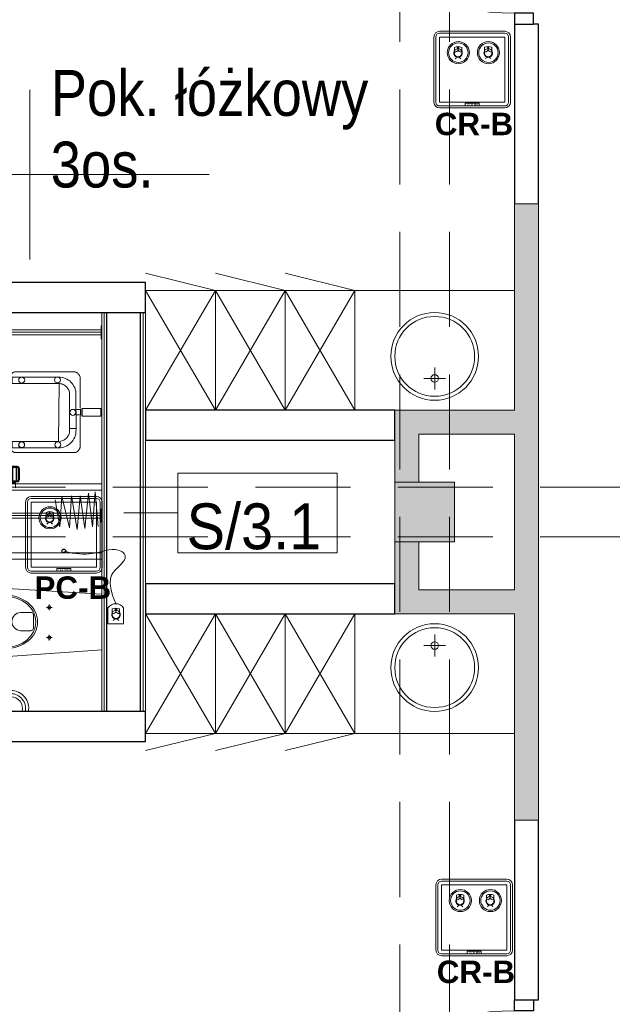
# Model space of a CAD drawing. Header units: centimetres. Extents: x -1253 to 21770, y -8842 to 3590.
# Tile 62 of 120: x -816 to -519, y 2082 to 2575. Entities that reach past the tile are written whole.
import ezdxf

# ---------------------------------------------------------------- set-up
doc = ezdxf.new("R2010")
doc.units = ezdxf.units.CM
for name, pattern in [('Dash', [60, 30, -30]), ('Hidden', [71.4375, 47.625, -23.8125]), ('Ukryte', [71.438, 47.625, -23.813])]:
    doc.linetypes.add(name, pattern=pattern)
for name, color, linetype, lineweight in [('A-AREA-IDEN', 2, 'Continuous', 13), ('A-DETL', 90, 'Continuous', 9), ('A-DETL-GENF', 92, 'Continuous', 9), ('A-DETL-HDLN', 90, 'Ukryte', 9), ('A-DETL-MEDM', 33, 'Continuous', 13), ('A-DOOR', 31, 'Continuous', 13), ('A-WALL', 113, 'Continuous', 13), ('A-WALL-FNSH', 113, 'Continuous', 13), ('A-WALL-IDEN', 211, 'Continuous', 13), ('A-WALL-PATT', 111, 'Continuous', 13), ('I-FURN', 30, 'Continuous', 9), ('P-SANR-FIXT', 6, 'Continuous', 9), ('PRZYW_Elementy_inst_przyw', 7, 'Continuous', 9), ('S-COLS', 52, 'Continuous', 13)]:
    doc.layers.add(name, color=color, linetype=linetype, lineweight=lineweight)
doc.styles.add('adam', font='arialbd.ttf')
doc.styles.add('Arial_11', font='arial.ttf', dxfattribs={"width": 0.85, "height": 23})
doc.styles.add('Arial_12', font='arial.ttf', dxfattribs={"width": 0.9, "height": 23})

# ---------------------------------------------------------------- blocks, each defined once
blk = doc.blocks.new('M_Concrete-Square-Column - 300 x 300mm-1795930-6_piętro IV __13_80 m_ - stan projektowany')
at = {"layer": 'S-COLS', "lineweight": 9}
blk.add_hatch(color=254, dxfattribs=at).paths.add_polyline_path([(15, -15), (15, 15), (-15, 15), (-15, -15)], flags=0)
for p, q in [((15, 15), (-15, 15)), ((-15, 15), (-15, -15)), ((15, -15), (15, 15)), ((-15, -15), (15, -15))]:
    blk.add_line(p, q, dxfattribs=at)
blk = doc.blocks.new('Blat - Blat-1345692-6_piętro IV __13_80 m_ - stan projektowany')
at = {"layer": 'I-FURN'}
for p, q in [((0, -60), (0, 0)), ((80, -60), (0, -60))]:
    blk.add_line(p, q, dxfattribs=at)
blk = doc.blocks.new('Blat - Blat-V3-6_piętro IV __13_80 m_ - stan projektowany')
at = {"layer": 'I-FURN'}
for p, q in [((0, 60), (0, 0)), ((80, 60), (0, 60))]:
    blk.add_line(p, q, dxfattribs=at)
blk = doc.blocks.new('umywalka okrągła d _44cm stal nierdzewna - Type 1-2356172-6_piętro IV __13_80 m_ - stan projektowany')
at = {"layer": 'P-SANR-FIXT'}
for p, q in [((12.5, -16.43), (12.5, -27.43)), ((7, -21.93), (18, -21.93))]:
    blk.add_line(p, q, dxfattribs=at)
for centre, radius in [((12.5, -33), 22), ((12.5, -33), 20), ((12.5, -21.93), 1.9)]:
    blk.add_circle(centre, radius, dxfattribs=at)
blk = doc.blocks.new('umywalka okrągła d _44cm stal nierdzewna - Type 1-2178342-6_piętro IV __13_80 m_ - stan projektowany')
at = {"layer": 'P-SANR-FIXT'}
for p, q in [((12.5, 16.43), (12.5, 27.43)), ((7, 21.93), (18, 21.93))]:
    blk.add_line(p, q, dxfattribs=at)
for centre, radius in [((12.5, 33), 22), ((12.5, 33), 20), ((12.5, 21.93), 1.9)]:
    blk.add_circle(centre, radius, dxfattribs=at)
blk = doc.blocks.new('miska ustępowa dla N_35_5x54 wisząca koło narożna - Type 1-2357505-6_piętro IV __13_80 m_ - stan projektowany')
at = {"layer": 'P-SANR-FIXT'}
for p, q in [((44.09, 92.2), (44.09, 11)), ((47.21, 92.2), (47.21, 11)), ((-23.38, 80.62), (-32.35, 80.62)), ((-23.38, 79.06), (-32.35, 79.06)), ((-23.38, 56.63), (-23.38, 79.06)), ((-21.82, 56.63), (-21.82, 79.06)), ((7.56, 78.51), (9.56, 78.98)), ((9.56, 78.98), (11.02, 79.17)), ((11.02, 79.17), (12.5, 79.25)), ((12.5, 79.25), (13.98, 79.17)), ((13.98, 79.17), (15.44, 78.98)), ((15.44, 78.98), (17.44, 78.51)), ((-32.35, 77.5), (-23.38, 77.5)), ((-24.94, 56.63), (-24.94, 77.5)), ((-0.58, 73.39), (1.02, 74.96)), ((1.02, 74.96), (2.75, 76.27)), ((2.75, 76.27), (4.01, 77.03)), ((4.01, 77.03), (6.13, 78.05)), ((6.13, 78.05), (7.56, 78.51)), ((17.44, 78.51), (18.87, 78.05)), ((18.87, 78.05), (20.99, 77.03)), ((20.99, 77.03), (22.25, 76.27)), ((22.25, 76.27), (23.98, 74.96)), ((23.98, 74.96), (25.58, 73.39)), ((-3.69, 68.46), (-3.07, 69.78)), ((-3.07, 69.78), (-2.34, 71.05)), ((-2.34, 71.05), (-1.51, 72.26)), ((-1.51, 72.26), (-0.58, 73.39)), ((25.58, 73.39), (26.51, 72.26)), ((26.51, 72.26), (27.34, 71.05)), ((27.34, 71.05), (28.07, 69.78)), ((28.07, 69.78), (28.69, 68.46)), ((-4.88, 59.89), (-4.82, 64.32)), ((-4.82, 64.32), (-4.57, 65.68)), ((-4.57, 65.68), (-4.19, 67.09)), ((-4.19, 67.09), (-3.69, 68.46)), ((28.69, 68.46), (29.19, 67.09)), ((29.19, 67.09), (29.57, 65.68)), ((29.57, 65.68), (29.53, 64.32)), ((29.53, 64.32), (29.58, 59.89)), ((-4.56, 55.56), (-4.88, 59.89)), ((29.58, 59.89), (29.22, 55.56)), ((-1.4, 11), (-4.56, 55.56)), ((29.22, 55.56), (26.4, 11)), ((8.17, 46.6), (8.17, 51.72)), ((17.32, 51.72), (17.32, 46.6)), ((16.4, 45.33), (9.09, 45.33)), ((3.32, 37.31), (6.14, 37.31)), ((4.69, 35.9), (4.69, 38.7)), ((18.43, 37.31), (21.25, 37.31)), ((19.8, 35.9), (19.8, 38.7))]:
    blk.add_line(p, q, dxfattribs=at)
for centre in [(4.69, 37.31), (19.8, 37.31)]:
    blk.add_circle(centre, 0.825, dxfattribs=at)
for centre, radius, start, end in [((45.65, 92.2), 1.56, 0, 180), ((-23.38, 79.06), 1.56, 360, 90), ((-23.38, 79.06), 1.56, 270, 360), ((-30.79, 56.63), 5.85, 254.5618, 0), ((-30.79, 56.63), 7.41, 257.8673, 0), ((-30.79, 56.63), 8.97, 260.0004, 0), ((12.74, 51.5), 4.58, 2.8022, 177.1978), ((9.34, 46.48), 1.17, 174.1101, 257.7661), ((16.15, 46.48), 1.17, 282.2339, 5.8899)]:
    blk.add_arc(centre, radius, start, end, dxfattribs=at)
for centre, major_axis, ratio in [((12.55, 59.51), (0, 16.33), 0.823529), ((12.55, 59.26), (0, 15.16), 0.845174)]:
    blk.add_ellipse(centre, major_axis=major_axis, ratio=ratio, dxfattribs=at)
blk = doc.blocks.new('brodzik natryskowy dla N - Type 1-2359080-6_piętro IV __13_80 m_ - stan projektowany')
at = {"layer": 'P-SANR-FIXT'}
for p, q in [((-35.25, 97.25), (-40.13, 102.13)), ((47.11, 102.55), (-33.8, 102.55)), ((-33.8, 101.3), (47.11, 101.3)), ((47.11, 100.05), (-33.8, 100.05)), ((48.56, 97.25), (53.43, 102.13)), ((-40.55, 11.3), (-40.55, 95.8)), ((-39.3, 11), (-39.3, 95.8)), ((-38.05, 11.3), (-38.05, 95.8)), ((51.36, 11.3), (51.36, 95.8)), ((52.61, 11), (52.61, 96)), ((53.86, 11.3), (53.86, 95.8)), ((-26.61, 11.2), (-26.61, 69.6)), ((-23.41, 69.6), (-23.41, 11.2)), ((-15.71, 64.9), (-21.31, 64.9)), ((-15.71, 64.6), (-21.31, 64.6)), ((-15.71, 64.3), (-21.31, 64.3)), ((-22.41, 62.85), (-25.41, 62.85)), ((-22.81, 62.85), (-22.81, 54.35)), ((-22.61, 62.85), (-22.61, 54.35)), ((-22.41, 63.8), (-22.41, 53.4)), ((-22.11, 63.8), (-22.11, 53.4)), ((-21.81, 63.8), (-21.81, 53.4)), ((-21.81, 63.5), (-15.21, 63.5)), ((-21.81, 63.2), (-15.21, 63.2)), ((-21.81, 61.6), (-15.21, 61.6)), ((-21.81, 61.3), (-15.21, 61.3)), ((-21.81, 59.7), (-15.21, 59.7)), ((-21.81, 59.4), (-15.21, 59.4)), ((-15.21, 53.4), (-15.21, 63.8)), ((-14.91, 53.4), (-14.91, 63.8)), ((-14.61, 53.4), (-14.61, 63.8)), ((-22.41, 54.35), (-25.41, 54.35)), ((-21.81, 57.8), (-15.21, 57.8)), ((-21.81, 57.5), (-15.21, 57.5)), ((-21.81, 55.9), (-15.21, 55.9)), ((-21.81, 55.6), (-15.21, 55.6)), ((-7.74, 54.37), (-7.7, 54.64)), ((-7.74, 54.09), (-7.74, 54.37)), ((-7.7, 54.64), (-7.62, 54.91)), ((-7.62, 54.91), (-7.52, 55.18)), ((-7.52, 55.18), (-7.4, 55.43)), ((-7.4, 55.43), (-7.25, 55.67)), ((-7.25, 55.67), (-7.07, 55.9)), ((-7.07, 55.9), (-6.88, 56.11)), ((-6.88, 56.11), (-6.67, 56.31)), ((-6.67, 56.31), (-6.44, 56.49)), ((-6.44, 56.49), (-6.2, 56.64)), ((-6.2, 56.64), (-5.95, 56.77)), ((-5.95, 56.77), (-5.69, 56.88)), ((-5.69, 56.88), (-5.41, 56.96)), ((-5.41, 56.96), (-5.13, 57.01)), ((-5.29, 56.03), (-5.37, 32.6)), ((-2.15, 56.03), (-5.29, 56.03)), ((-5.13, 57.01), (29.82, 57.01)), ((-2.15, 32.63), (-2.15, 56.03)), ((26.92, 56.03), (30.07, 56.03)), ((26.92, 56.03), (26.92, 32.43)), ((29.82, 57.01), (30.1, 57.01)), ((30.07, 32.63), (30.07, 56.03)), ((30.1, 57.01), (30.38, 56.96)), ((30.38, 56.96), (30.65, 56.89)), ((30.65, 56.89), (30.92, 56.78)), ((30.92, 56.78), (31.17, 56.66)), ((31.17, 56.66), (31.41, 56.51)), ((31.41, 56.51), (31.64, 56.34)), ((31.64, 56.34), (31.85, 56.14)), ((31.85, 56.14), (32.05, 55.93)), ((32.05, 55.93), (32.22, 55.71)), ((32.22, 55.71), (32.38, 55.46)), ((32.38, 55.46), (32.51, 55.21)), ((32.51, 55.21), (32.61, 54.94)), ((32.61, 54.94), (32.69, 54.67)), ((32.69, 54.67), (32.74, 54.38)), ((32.74, 54.38), (32.74, 24.86)), ((-21.81, 54), (-15.21, 54)), ((-21.81, 53.7), (-15.21, 53.7)), ((-21.31, 52.9), (-15.71, 52.9)), ((-21.31, 52.6), (-15.71, 52.6)), ((-21.31, 52.3), (-15.71, 52.3)), ((-7.74, 24.55), (-7.74, 54.09)), ((-5.24, 51.15), (-5.23, 51.29)), ((-5.23, 51), (-5.24, 51.15)), ((-5.23, 51.29), (-5.21, 51.44)), ((-5.21, 50.85), (-5.23, 51)), ((-5.21, 51.44), (-5.18, 51.58)), ((-5.18, 50.71), (-5.21, 50.85)), ((-5.18, 51.58), (-5.13, 51.71)), ((-5.13, 50.58), (-5.18, 50.71)), ((-5.13, 51.71), (-5.07, 51.84)), ((-5.07, 50.45), (-5.13, 50.58)), ((-5.07, 51.84), (-4.99, 51.96)), ((-4.99, 50.33), (-5.07, 50.45)), ((-4.99, 51.96), (-4.91, 52.08)), ((-4.91, 50.21), (-4.99, 50.33)), ((-4.91, 52.08), (-4.81, 52.18)), ((-4.81, 50.11), (-4.91, 50.21)), ((-4.81, 52.18), (-4.71, 52.27)), ((-4.71, 50.02), (-4.81, 50.11)), ((-4.71, 52.27), (-4.6, 52.36)), ((-4.6, 49.93), (-4.71, 50.02)), ((-4.6, 52.36), (-4.48, 52.43)), ((-4.48, 49.86), (-4.6, 49.93)), ((-4.48, 52.43), (-4.35, 52.49)), ((-4.35, 49.8), (-4.48, 49.86)), ((-4.35, 52.49), (-4.21, 52.54)), ((-4.21, 49.75), (-4.35, 49.8)), ((-4.21, 52.54), (-4.07, 52.58)), ((-4.07, 49.71), (-4.21, 49.75)), ((-4.07, 52.58), (-3.93, 52.6)), ((-3.93, 49.69), (-4.07, 49.71)), ((-3.93, 52.6), (-3.78, 52.61)), ((-3.78, 49.68), (-3.93, 49.69)), ((-3.78, 52.61), (-3.63, 52.6)), ((-3.63, 52.6), (-3.48, 52.58)), ((-3.48, 49.71), (-3.63, 49.69)), ((-3.48, 52.58), (-3.34, 52.54)), ((-3.34, 49.75), (-3.48, 49.71)), ((-3.34, 52.54), (-3.21, 52.49)), ((-3.21, 49.8), (-3.34, 49.75)), ((-3.21, 52.49), (-3.08, 52.43)), ((-3.08, 49.86), (-3.21, 49.8)), ((-3.08, 52.43), (-2.96, 52.36)), ((-2.96, 49.93), (-3.08, 49.86)), ((-2.96, 52.36), (-2.85, 52.27)), ((-2.85, 50.02), (-2.96, 49.93)), ((-2.85, 52.27), (-2.74, 52.18)), ((-2.74, 50.11), (-2.85, 50.02)), ((-2.74, 52.18), (-2.65, 52.08)), ((-2.65, 50.21), (-2.74, 50.11)), ((-2.65, 52.08), (-2.56, 51.96)), ((-2.56, 50.33), (-2.65, 50.21)), ((-2.56, 51.96), (-2.49, 51.84)), ((-2.49, 50.45), (-2.56, 50.33)), ((-2.49, 51.84), (-2.43, 51.71)), ((-2.43, 50.58), (-2.49, 50.45)), ((-2.43, 51.71), (-2.38, 51.58)), ((-2.38, 50.71), (-2.43, 50.58)), ((-2.38, 51.58), (-2.34, 51.44)), ((-2.34, 50.85), (-2.38, 50.71)), ((-2.34, 51.44), (-2.32, 51.29)), ((-2.32, 51), (-2.34, 50.85)), ((-2.32, 51.29), (-2.31, 51.15)), ((-2.31, 51.15), (-2.32, 51)), ((-45.5, 27.16), (-29.67, 31)), ((-44.99, 32.02), (-31.46, 34.32)), ((-29.67, 31), (-44.99, 32.02)), ((-5.37, 32.6), (-5.32, 31.71)), ((-5.32, 31.71), (-5.19, 30.85)), ((-5.19, 30.85), (-4.98, 30.01)), ((-4.98, 30.01), (-4.68, 29.22)), ((26.92, 32.43), (-2.15, 32.63)), ((-2.03, 31.55), (-2.11, 32.1)), ((-1.89, 31.01), (-2.03, 31.55)), ((-1.71, 30.51), (-1.89, 31.01)), ((-1.47, 30.02), (-1.71, 30.51)), ((-1.19, 29.56), (-1.47, 30.02)), ((25.96, 29.56), (26.24, 30.02)), ((26.24, 30.02), (26.48, 30.51)), ((26.48, 30.51), (26.66, 31.01)), ((26.66, 31.01), (26.8, 31.55)), ((26.8, 31.55), (26.88, 32.1)), ((29.75, 30.01), (29.46, 29.22)), ((29.97, 30.85), (29.75, 30.01)), ((30.1, 31.71), (29.97, 30.85)), ((30.15, 32.6), (30.1, 31.71)), ((-46.26, 23.33), (-29.41, 26.14)), ((-29.41, 26.14), (-45.5, 27.16)), ((-4.68, 29.22), (-4.32, 28.45)), ((-4.32, 28.45), (-3.88, 27.74)), ((-3.88, 27.74), (-3.38, 27.07)), ((-3.38, 27.07), (-2.82, 26.45)), ((-2.82, 26.45), (-2.2, 25.89)), ((-2.2, 25.89), (-1.53, 25.38)), ((-1.53, 25.38), (-0.81, 24.95)), ((-0.87, 29.14), (-1.19, 29.56)), ((-0.51, 28.74), (-0.87, 29.14)), ((-0.81, 24.95), (-0.05, 24.58)), ((-0.12, 28.38), (-0.51, 28.74)), ((0.31, 28.06), (-0.12, 28.38)), ((0.76, 27.79), (0.31, 28.06)), ((1.25, 27.55), (0.76, 27.79)), ((1.76, 27.36), (1.25, 27.55)), ((2.29, 27.23), (1.76, 27.36)), ((2.84, 27.14), (2.29, 27.23)), ((3.4, 27.11), (2.84, 27.14)), ((4.41, 27.12), (3.4, 27.11)), ((3.78, 27.12), (21.37, 27.12)), ((4.41, 23.89), (4.41, 27.12)), ((21.37, 27.12), (21.94, 27.14)), ((21.94, 27.14), (22.49, 27.23)), ((22.49, 27.23), (23.02, 27.36)), ((23.02, 27.36), (23.53, 27.55)), ((23.53, 27.55), (24.01, 27.79)), ((24.01, 27.79), (24.47, 28.06)), ((24.47, 28.06), (24.89, 28.38)), ((25.59, 24.95), (24.83, 24.58)), ((24.89, 28.38), (25.29, 28.74)), ((25.29, 28.74), (25.65, 29.14)), ((26.31, 25.38), (25.59, 24.95)), ((25.65, 29.14), (25.96, 29.56)), ((26.98, 25.89), (26.31, 25.38)), ((27.59, 26.45), (26.98, 25.89)), ((28.16, 27.07), (27.59, 26.45)), ((28.66, 27.74), (28.16, 27.07)), ((29.09, 28.45), (28.66, 27.74)), ((29.46, 29.22), (29.09, 28.45)), ((32.74, 24.86), (32.74, 24.58)), ((-29.41, 21.8), (-46.26, 23.33)), ((-45.75, 19.5), (-29.41, 21.8)), ((-7.7, 24.28), (-7.74, 24.55)), ((-7.62, 24.01), (-7.7, 24.28)), ((-7.51, 23.75), (-7.62, 24.01)), ((-7.38, 23.5), (-7.51, 23.75)), ((-7.23, 23.25), (-7.38, 23.5)), ((-7.05, 23.02), (-7.23, 23.25)), ((-6.85, 22.81), (-7.05, 23.02)), ((-6.64, 22.61), (-6.85, 22.81)), ((-6.41, 22.43), (-6.64, 22.61)), ((-6.17, 22.27), (-6.41, 22.43)), ((-5.92, 22.14), (-6.17, 22.27)), ((-5.66, 22.03), (-5.92, 22.14)), ((-5.39, 21.95), (-5.66, 22.03)), ((-5.12, 21.9), (-5.39, 21.95)), ((-4.84, 21.88), (-5.12, 21.9)), ((10.32, 21.88), (-4.84, 21.88)), ((-0.05, 24.58), (0.75, 24.29)), ((0.75, 24.29), (1.58, 24.07)), ((1.58, 24.07), (2.44, 23.94)), ((2.44, 23.94), (4.41, 23.89)), ((22.33, 23.94), (3.78, 23.89)), ((10.54, 20.79), (14.45, 20.79)), ((10.54, 11.52), (10.54, 20.79)), ((14.44, 21.54), (10.55, 21.51)), ((11.19, 23.94), (13.8, 23.94)), ((11.19, 21.67), (11.19, 23.94)), ((13.8, 21.67), (11.19, 21.67)), ((13.8, 23.94), (13.8, 21.67)), ((14.45, 11.52), (14.45, 20.79)), ((30.14, 21.88), (14.73, 21.88)), ((23.2, 24.07), (22.33, 23.94)), ((24.03, 24.29), (23.2, 24.07)), ((24.83, 24.58), (24.03, 24.29)), ((30.36, 21.95), (30.1, 21.9)), ((30.62, 22.03), (30.14, 21.88)), ((30.87, 22.14), (30.62, 22.03)), ((31.12, 22.28), (30.87, 22.14)), ((31.36, 22.44), (31.12, 22.28)), ((31.59, 22.62), (31.36, 22.44)), ((31.81, 22.82), (31.59, 22.62)), ((32.01, 23.04), (31.81, 22.82)), ((32.19, 23.27), (32.01, 23.04)), ((32.35, 23.52), (32.19, 23.27)), ((32.49, 23.77), (32.35, 23.52)), ((32.6, 24.04), (32.49, 23.77)), ((32.68, 24.31), (32.6, 24.04)), ((32.74, 24.58), (32.68, 24.31)), ((-28.14, 17.71), (-45.75, 19.5)), ((-44.99, 15.67), (-28.14, 17.71)), ((-27.37, 14.39), (-44.99, 15.67)), ((-44.73, 12.86), (-27.37, 14.39)), ((-42.55, 11.3), (-42.55, 11)), ((-36.05, 11.3), (-42.55, 11.3)), ((-36.05, 11), (-36.05, 11.3)), ((14.45, 11.52), (10.54, 11.52)), ((49.36, 11.3), (49.36, 11)), ((55.86, 11.3), (49.36, 11.3)), ((55.86, 11), (55.86, 11.3))]:
    blk.add_line(p, q, dxfattribs=at)
for centre, radius in [((-37.69, 99.69), 3.25), ((-39.18, 101.17), 0.62), ((-37.69, 99.69), 2.1), ((-39.18, 101.17), 0.32), ((-36.21, 98.2), 0.62), ((51, 99.69), 3.25), ((49.51, 98.2), 0.62), ((51, 99.69), 2.1), ((52.48, 101.17), 0.62), ((52.48, 101.17), 0.32), ((-36.21, 98.2), 0.32), ((49.51, 98.2), 0.32), ((-3.85, 51.24), 1.5), ((28.59, 51.18), 1.5), ((-3.77, 33.05), 1.5), ((28.71, 33.24), 1.5), ((12.42, 25.5), 1.5)]:
    blk.add_circle(centre, radius, dxfattribs=at)
for centre, radius, start, end in [((-33.8, 95.8), 5.5, 90, 180), ((-33.8, 95.8), 6.75, 90, 106.4965), ((-33.8, 95.8), 4.25, 90, 98.8511), ((47.11, 95.8), 6.75, 73.5035, 90), ((47.11, 95.8), 5.5, 0, 90), ((47.11, 95.8), 4.25, 81.1489, 90), ((-33.8, 95.8), 6.75, 163.5035, 180), ((-33.8, 95.8), 4.25, 171.1489, 180), ((47.11, 95.8), 4.25, 0, 8.8511), ((47.11, 95.8), 6.75, 0, 16.4965), ((-25.01, 69.6), 1.6, 0, 180), ((-21.31, 63.8), 1.1, 90, 180), ((-21.31, 63.8), 0.8, 90, 180), ((-21.31, 63.8), 0.5, 90, 180), ((-15.71, 63.8), 1.1, 0, 90), ((-15.71, 63.8), 0.8, 0, 90), ((-15.71, 63.8), 0.5, 0, 90), ((-21.31, 53.4), 1.1, 180, 270), ((-21.31, 53.4), 0.8, 180, 270), ((-21.31, 53.4), 0.5, 180, 270), ((-15.71, 53.4), 0.5, 270, 0), ((-15.71, 53.4), 0.8, 270, 0), ((-15.71, 53.4), 1.1, 270, 0)]:
    blk.add_arc(centre, radius, start, end, dxfattribs=at)
blk.add_ellipse((-23.14, 58.6), major_axis=(0, 0.325), ratio=0.224951, dxfattribs=at)
blk = doc.blocks.new('szafki szatniowe - szafki bez siedziska-1388242-6_piętro IV __13_80 m_ - stan projektowany')
at = {"layer": 'I-FURN'}
for p, q in [((-17.5, 60), (17.5, 68.63)), ((17.5, 60), (52.5, 68.63)), ((52.5, 60), (87.5, 68.63)), ((17.5, 0), (-17.5, 60)), ((17.5, 60), (-17.5, 0)), ((-17.5, 60), (17.5, 60)), ((-17.5, 0), (-17.5, 60)), ((52.5, 0), (17.5, 60)), ((52.5, 60), (17.5, 0)), ((17.5, 60), (52.5, 60)), ((17.5, 0), (17.5, 60)), ((17.5, 60), (17.5, 0)), ((87.5, 0), (52.5, 60)), ((87.5, 60), (52.5, 0)), ((52.5, 60), (87.5, 60)), ((52.5, 0), (52.5, 60)), ((52.5, 60), (52.5, 0))]:
    blk.add_line(p, q, dxfattribs=at)
blk = doc.blocks.new('szafki szatniowe - szafki bez siedziska-1388164-6_piętro IV __13_80 m_ - stan projektowany')
at = {"layer": 'I-FURN'}
for p, q in [((17.5, -60), (-17.5, 0)), ((-17.5, 0), (-17.5, -60)), ((52.5, -60), (17.5, 0)), ((17.5, -60), (17.5, 0)), ((87.5, -60), (52.5, 0)), ((17.5, 0), (-17.5, -60)), ((52.5, 0), (17.5, -60)), ((17.5, 0), (17.5, -60)), ((87.5, 0), (52.5, -60)), ((52.5, 0), (52.5, -60)), ((52.5, -60), (52.5, 0)), ((-17.5, -60), (17.5, -68.63)), ((-17.5, -60), (17.5, -60)), ((17.5, -60), (52.5, -68.63)), ((17.5, -60), (52.5, -60)), ((52.5, -60), (87.5, -68.63)), ((52.5, -60), (87.5, -60))]:
    blk.add_line(p, q, dxfattribs=at)
blk = doc.blocks.new('DRZWI 1S - automatyczna etykieta - Drzwi 120-2381491-6_piętro IV __13_80 m_ - stan projektowany')
at = {"layer": 'A-DETL-GENF'}
for p, q in [((-65.5, 6), (-65.5, -3.5)), ((-60, 6), (-65.5, 6)), ((-60, -3.5), (-60, 6)), ((65.5, 6), (60, 6)), ((60, 6), (60, -3.5)), ((65.5, -3.5), (65.5, 6)), ((-65.5, -3.5), (-60, -3.5)), ((60, -3.5), (65.5, -3.5))]:
    blk.add_line(p, q, dxfattribs=at)
at = {"layer": 'A-DETL-MEDM', "lineweight": 25}
for p, q in [((-60, 6), (-65.5, 6)), ((-65.5, 6), (-65.5, -3.5)), ((-60, -3.5), (-60, 6)), ((60, -3.5), (60, 6)), ((60, 6), (65.5, 6)), ((65.5, 6), (65.5, -3.5)), ((-65.5, -3.5), (-60, -3.5)), ((65.5, -3.5), (60, -3.5))]:
    blk.add_line(p, q, dxfattribs=at)
at = {"layer": 'A-DOOR'}
blk.add_line((60, 6), (60, 126), dxfattribs=at)
blk.add_arc((60, 6), 120, 90, 180, dxfattribs=at)
blk = doc.blocks.new('DRZWI 1S - automatyczna etykieta - Drzwi 120-2386914-6_piętro IV __13_80 m_ - stan projektowany')
at = {"layer": 'A-DETL-GENF'}
for p, q in [((-65.5, 3.5), (-60, 3.5)), ((-65.5, -6), (-65.5, 3.5)), ((-60, 3.5), (-60, -6)), ((60, 3.5), (65.5, 3.5)), ((60, -6), (60, 3.5)), ((65.5, 3.5), (65.5, -6)), ((-60, -6), (-65.5, -6)), ((65.5, -6), (60, -6))]:
    blk.add_line(p, q, dxfattribs=at)
at = {"layer": 'A-DETL-MEDM', "lineweight": 25}
for p, q in [((-65.5, -6), (-65.5, 3.5)), ((-65.5, 3.5), (-60, 3.5)), ((-60, 3.5), (-60, -6)), ((60, 3.5), (60, -6)), ((65.5, 3.5), (60, 3.5)), ((65.5, -6), (65.5, 3.5)), ((-60, -6), (-65.5, -6)), ((60, -6), (65.5, -6))]:
    blk.add_line(p, q, dxfattribs=at)
at = {"layer": 'A-DOOR'}
blk.add_line((60, -6), (60, -126), dxfattribs=at)
blk.add_arc((60, -6), 120, 180, 270, dxfattribs=at)
blk = doc.blocks.new('METKA_POMIESZCZENIA2 - Rozbudowana - bez ramki-2396678-6_piętro IV __13_80 m_ - stan projektowany')
at = {"layer": 'A-AREA-IDEN'}
for p, q in [((0, 0.425), (0, 0)), ((0.0976, 0), (-0.8, 0)), ((-0.8, 0), (0.9, 0)), ((0, 0), (0, -0.425))]:
    blk.add_line(p, q, dxfattribs=at)
blk = doc.blocks.new('ET sciana_AT7 - 10mm-2270614-6_piętro IV __13_80 m_ - stan projektowany')
at = {"layer": 'A-WALL-IDEN'}
for p, q in [((-0.4, 0.196875), (0.4, 0.196875)), ((-0.4, -0.203125), (-0.4, 0.196875)), ((0.4, 0.196875), (0.4, -0.203125)), ((-0.4, -0.203125), (0.4, -0.203125))]:
    blk.add_line(p, q, dxfattribs=at)
blk = doc.blocks.new('Ikona')
at = {"layer": 'PRZYW_Elementy_inst_przyw'}
h = blk.add_hatch(color=1, dxfattribs=at)
h.dxf.hatch_style = 1
h.paths.add_polyline_path([(-1065.97, 3801.31), (-1066.17, 3801.31), (-1066.17, 3801.08), (-1065.97, 3801.08)])
h.paths.add_polyline_path([(-1065.97, 3801.08), (-1066.17, 3801.08), (-1066.17, 3800.87), (-1065.97, 3800.87)])
h.paths.add_polyline_path([(-1065.74, 3801.08), (-1065.97, 3801.08), (-1065.97, 3800.87), (-1065.74, 3800.87)])
h.paths.add_polyline_path([(-1066.17, 3801.08), (-1066.41, 3801.08), (-1066.41, 3800.87), (-1066.17, 3800.87)])
h.paths.add_polyline_path([(-1065.97, 3800.87), (-1066.17, 3800.87), (-1066.17, 3800.64), (-1065.97, 3800.64)])
at = {"layer": 'PRZYW_Elementy_inst_przyw', "color": 1}
for p, q in [((-1067.65, 3799.71), (-1067.65, 3801.21)), ((-1064.49, 3799.71), (-1064.49, 3801.21))]:
    blk.add_line(p, q, dxfattribs=at)
for points in [[(-1065.74, 3801.08), (-1065.74, 3800.87), (-1066.41, 3800.87), (-1066.41, 3801.08)], [(-1066.17, 3801.31), (-1065.97, 3801.31), (-1065.97, 3800.64), (-1066.17, 3800.64)]]:
    blk.add_lwpolyline(points, close=True, dxfattribs=at)
for centre, radius, start, end in [((-1066.07, 3798.74), 1.85, 31.7978, 276.8309), ((-1066.07, 3798.03), 3.55, 63.5398, 116.4602), ((-1066.07, 3798.72), 1.65, 89.6447, 89.8927), ((-1066.06, 3798.68), 1.6, 156.7793, 23.2207), ((-1066.07, 3795.45), 1.43, 32.8175, 147.1825), ((-1066.08, 3798.74), 1.86, 277.2029, 31.4258)]:
    blk.add_arc(centre, radius, start, end, dxfattribs=at)
at = {"layer": 'PRZYW_Elementy_inst_przyw', "color": 1, "lineweight": 5}
for centre, start, end in [((-1067.2, 3800.4), 253.1892, 358.3615), ((-1064.92, 3800.4), 181.6385, 286.8108)]:
    blk.add_arc(centre, 1.14, start, end, dxfattribs=at)
blk = doc.blocks.new('PC-B')
at = {"layer": 'PRZYW_Elementy_inst_przyw'}
for p, q in [((16.32, 0), (-16.32, 0)), ((-19.2, -2.88), (-19.2, -35.52)), ((-18.24, -2.88), (-18.24, -35.52)), ((-16.32, -0.96), (16.32, -0.96)), ((18.24, -2.88), (18.24, -35.52)), ((19.2, -35.52), (19.2, -2.88)), ((-16.32, -37.44), (16.32, -37.44)), ((-16.32, -38.4), (16.32, -38.4))]:
    blk.add_line(p, q, dxfattribs=at)
at = {"layer": 'PRZYW_Elementy_inst_przyw', "color": 7}
blk.add_lwpolyline([(-16.32, -2.88), (16.32, -2.88), (16.32, -35.52), (-16.32, -35.52)], close=True, dxfattribs=at)
at = {"layer": 'PRZYW_Elementy_inst_przyw', "color": 0}
blk.add_lwpolyline([(-3.49, -36.08), (3.49, -36.08), (3.49, -37.44), (-3.49, -37.44)], close=True, dxfattribs=at)
at = {"layer": 'PRZYW_Elementy_inst_przyw', "color": 0, "lineweight": 5, "ltscale": 0.4}
blk.add_lwpolyline([(29.98, -55.8), (29.98, -63.78), (22.13, -63.78), (22.13, -55.8)], dxfattribs=at)
at = {"layer": 'PRZYW_Elementy_inst_przyw', "lineweight": 5}
for radius in [5.55, 4.87]:
    blk.add_circle((-6.96, -10.7), radius, dxfattribs=at)
at = {"layer": 'PRZYW_Elementy_inst_przyw', "linetype": 'Continuous', "lineweight": -3, "ltscale": 0.4}
blk.add_circle((0, -27.36), 0.96, dxfattribs=at)
at = {"layer": 'PRZYW_Elementy_inst_przyw'}
for centre, radius, start, end in [((-16.32, -2.88), 2.88, 90, 180), ((16.32, -2.88), 2.88, 0, 90), ((-16.32, -2.88), 1.92, 90, 180), ((16.32, -2.88), 1.92, 0, 90), ((-16.32, -35.52), 2.88, 180, 270), ((-16.32, -35.52), 1.92, 180, 270), ((16.32, -35.52), 2.88, 270, 0), ((16.32, -35.52), 1.92, 270, 0)]:
    blk.add_arc(centre, radius, start, end, dxfattribs=at)
at = {"layer": 'PRZYW_Elementy_inst_przyw', "color": 0, "lineweight": 5, "ltscale": 0.4}
blk.add_arc((26.05, -58.49), 4.75, 34.3565, 145.6435, dxfattribs=at)
at = {"layer": 'PRZYW_Elementy_inst_przyw', "color": 0, "linetype": 'Continuous', "lineweight": 5, "ltscale": 0.4}
blk.add_open_spline([(0, -27.36), (11.69, -30.77), (24.21, -24.31), (33.16, -29.41), (27.42, -35.44), (20.7, -41.6), (26.05, -53.73)], degree=3, dxfattribs=at)
at = {"layer": 'PRZYW_Elementy_inst_przyw', "lineweight": 5, "xscale": 1.155937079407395, "yscale": 1.155937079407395, "zscale": 1.155937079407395}
for p in [(1225.21, -4402), (1258.45, -4450.36)]:
    blk.add_blockref('Ikona', p, dxfattribs=at)
at = {"layer": 'PRZYW_Elementy_inst_przyw', "color": 0, "insert": (-2.71, -36.19), "char_height": 1.056, "attachment_point": 1}
blk.add_mtext_dynamic_manual_height_columns('SCHIMA', width=11.8192, gutter_width=12.5, heights=[0], dxfattribs=at)
at = {"layer": 'PRZYW_Elementy_inst_przyw', "color": 7, "linetype": 'Continuous', "lineweight": -3, "style": 'adam'}
blk.add_attdef('NAZWA', (-14.71, -51.32), '', height=11.25, dxfattribs=at)
blk = doc.blocks.new('Ikona2')
at = {"layer": 'PRZYW_Elementy_inst_przyw'}
h = blk.add_hatch(color=106, dxfattribs=at)
h.dxf.hatch_style = 1
h.paths.add_polyline_path([(0.1, -0.27), (-0.1, -0.27), (-0.1, -0.5), (0.1, -0.5)])
h.paths.add_polyline_path([(0.1, -0.5), (-0.1, -0.5), (-0.1, -0.7), (0.1, -0.7)])
h.paths.add_polyline_path([(0.34, -0.5), (0.1, -0.5), (0.1, -0.7), (0.34, -0.7)])
h.paths.add_polyline_path([(-0.1, -0.5), (-0.34, -0.5), (-0.34, -0.7), (-0.1, -0.7)])
h.paths.add_polyline_path([(0.1, -0.7), (-0.1, -0.7), (-0.1, -0.94), (0.1, -0.94)])
at = {"layer": 'PRZYW_Elementy_inst_przyw', "color": 106}
for p, q in [((-1.58, -1.86), (-1.58, -0.37)), ((1.58, -1.86), (1.58, -0.37))]:
    blk.add_line(p, q, dxfattribs=at)
for points in [[(0.34, -0.5), (0.34, -0.7), (-0.34, -0.7), (-0.34, -0.5)], [(-0.1, -0.27), (0.1, -0.27), (0.1, -0.94), (-0.1, -0.94)]]:
    blk.add_lwpolyline(points, close=True, dxfattribs=at)
for centre, radius, start, end in [((0, -3.55), 3.55, 63.5398, 116.4602), ((0, -2.84), 1.85, 31.7978, 276.8309), ((0.01, -2.9), 1.6, 156.7793, 23.2207), ((0, -2.85), 1.65, 89.6447, 89.8927), ((-0.01, -2.84), 1.86, 277.2029, 31.4258), ((0, -6.13), 1.43, 32.8175, 147.1825)]:
    blk.add_arc(centre, radius, start, end, dxfattribs=at)
at = {"layer": 'PRZYW_Elementy_inst_przyw', "color": 106, "lineweight": 5}
for centre, start, end in [((-1.13, -1.18), 253.1892, 358.3615), ((1.15, -1.18), 181.6385, 286.8108)]:
    blk.add_arc(centre, 1.14, start, end, dxfattribs=at)
blk = doc.blocks.new('UK4-PPO')
at = {"layer": 'PRZYW_Elementy_inst_przyw'}
for p, q in [((-16.31, 16.29), (-16.31, -16.35)), ((-15.35, 16.29), (-15.35, -16.35)), ((19.21, 19.17), (-13.43, 19.17)), ((-13.43, 18.21), (19.21, 18.21)), ((21.13, 16.29), (21.13, -16.35)), ((22.09, -16.35), (22.09, 16.29)), ((-13.43, -18.27), (19.21, -18.27)), ((-13.43, -19.23), (19.21, -19.23))]:
    blk.add_line(p, q, dxfattribs=at)
at = {"layer": 'PRZYW_Elementy_inst_przyw', "color": 7}
blk.add_lwpolyline([(-13.43, 16.29), (19.21, 16.29), (19.21, -16.35), (-13.43, -16.35)], close=True, dxfattribs=at)
at = {"layer": 'PRZYW_Elementy_inst_przyw', "color": 0}
blk.add_lwpolyline([(-0.6, -16.91), (6.38, -16.91), (6.38, -18.27), (-0.6, -18.27)], close=True, dxfattribs=at)
at = {"layer": 'PRZYW_Elementy_inst_przyw', "lineweight": 5}
for centre, radius in [((-4.07, 8.47), 5.55), ((-4.07, 8.47), 4.87), ((11.05, 8.47), 5.55), ((11.05, 8.47), 4.87)]:
    blk.add_circle(centre, radius, dxfattribs=at)
at = {"layer": 'PRZYW_Elementy_inst_przyw'}
for centre, radius, start, end in [((-13.43, 16.29), 2.88, 90, 180), ((-13.43, 16.29), 1.92, 90, 180), ((19.21, 16.29), 2.88, 0, 90), ((19.21, 16.29), 1.92, 0, 90), ((-13.43, -16.35), 2.88, 180, 270), ((-13.43, -16.35), 1.92, 180, 270), ((19.21, -16.35), 2.88, 270, 0), ((19.21, -16.35), 1.92, 270, 0)]:
    blk.add_arc(centre, radius, start, end, dxfattribs=at)
at = {"layer": 'PRZYW_Elementy_inst_przyw', "lineweight": 5, "xscale": 1.155937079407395, "yscale": 1.155937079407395, "zscale": 1.155937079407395}
for name, p in [('Ikona', (1228.1, -4382.83)), ('Ikona2', (10.92, 11.56))]:
    blk.add_blockref(name, p, dxfattribs=at)
at = {"layer": 'PRZYW_Elementy_inst_przyw', "color": 0, "insert": (0.18, -17.02), "char_height": 1.056, "attachment_point": 1}
blk.add_mtext_dynamic_manual_height_columns('SCHIMA', width=11.8192, gutter_width=12.5, heights=[0], dxfattribs=at)

msp = doc.modelspace()

# ---------------------------------------------------------------- hatches: boundary and pattern name
at = {"layer": 'A-WALL-PATT'}
h = msp.add_hatch(color=9, dxfattribs=at)
h.paths.add_polyline_path([(-555.62, 1833.33), (-555.62, 1952.83), (-567.62, 1952.83), (-567.62, 1833.33)], flags=0)
h.paths.add_polyline_path([(-555.62, 2173.83), (-555.62, 2482.83), (-567.62, 2482.83), (-567.62, 2173.83)], flags=0)
h.paths.add_polyline_path([(-555.62, 2703.83), (-555.62, 2824.33), (-567.62, 2824.33), (-567.62, 2703.83), (-558.12, 2703.83)], flags=0)
for points in [[(-567.62, 2367.33), (-567.62, 2379.33), (-627.62, 2379.33), (-627.62, 2367.33), (-615.62, 2367.33)], [(-567.62, 2277.33), (-567.62, 2289.33), (-615.62, 2289.33), (-615.62, 2277.33)]]:
    msp.add_hatch(color=9, dxfattribs=at).paths.add_polyline_path(points, flags=0)
h = msp.add_hatch(color=9, dxfattribs=at)
h.paths.add_polyline_path([(-627.62, 2277.33), (-615.62, 2277.33), (-615.62, 2313.33), (-627.62, 2313.33)], flags=0)
h.paths.add_polyline_path([(-627.62, 2343.33), (-615.62, 2343.33), (-615.62, 2367.33), (-627.62, 2367.33)], flags=0)

# ---------------------------------------------------------------- linework, layer by layer
at = {"layer": 'A-DETL', "linetype": 'Dash', "lineweight": 25}
msp.add_open_spline([(-552.77, 2638.57), (-478.91, 2638.57), (-476.08, 2638.57), (-439.12, 2638.57), (-439.12, 2601.62), (-439.12, 2598.79), (-439.12, 2573.54), (-439.12, 1655.82), (-439.12, 1618.87), (-439.12, 1616.04), (-439.12, 1512.36), (-439.12, 1509.53), (-439.12, 1472.57), (-476.08, 1472.57), (-478.91, 1472.57), (-555.62, 1472.57)], degree=3, knots=[0, 0, 0, 0, 1.242892, 2.082132, 2.921372, 3.63261, 13.975949, 24.692511, 35.163852, 36.732804, 37.928533, 39.497485, 40.336725, 41.175965, 42.450024, 42.450024, 42.450024, 42.450024], dxfattribs=at)
at = {"layer": 'A-DETL-HDLN'}
for p, q in [((-625.12, 420.83), (-625.12, 2793.33)), ((-600.12, 420.83), (-600.12, 2793.33)), ((-1197.62, 2340.83), (1172.38, 2340.83)), ((-1197.62, 2315.83), (1172.38, 2315.83))]:
    msp.add_line(p, q, dxfattribs=at)
at = {"layer": 'A-WALL', "color": 7, "lineweight": 25}
for p, q in [((-567.62, 2572.83), (-567.62, 2482.83)), ((-555.62, 2572.83), (-558.12, 2572.83)), ((-555.62, 2482.83), (-555.62, 2572.83)), ((-752.62, 2443.33), (-925.12, 2443.33)), ((-752.62, 2428.33), (-752.62, 2443.33)), ((-925.12, 2428.33), (-752.62, 2428.33)), ((-772.12, 2228.33), (-772.12, 2428.33)), ((-755.12, 2228.33), (-755.12, 2428.33)), ((-627.62, 2379.33), (-752.62, 2379.33)), ((-752.62, 2379.33), (-752.62, 2364.33)), ((-627.62, 2364.33), (-627.62, 2379.33)), ((-752.62, 2364.33), (-627.62, 2364.33)), ((-627.62, 2292.33), (-752.62, 2292.33)), ((-752.62, 2292.33), (-752.62, 2277.33)), ((-627.62, 2277.33), (-627.62, 2292.33)), ((-752.62, 2277.33), (-627.62, 2277.33)), ((-752.62, 2228.33), (-882.13, 2228.33)), ((-752.62, 2213.33), (-752.62, 2228.33)), ((-882.13, 2213.33), (-752.62, 2213.33)), ((-567.62, 2173.83), (-567.62, 2083.83)), ((-555.62, 2083.83), (-555.62, 2173.83)), ((-558.12, 2083.83), (-555.62, 2083.83))]:
    msp.add_line(p, q, dxfattribs=at)
at = {"layer": 'A-WALL', "lineweight": 9}
for p, q in [((-567.62, 2482.83), (-567.62, 2379.33)), ((-555.62, 2173.83), (-555.62, 2482.83)), ((-567.62, 2379.33), (-627.62, 2379.33)), ((-627.62, 2364.33), (-627.62, 2343.33)), ((-615.62, 2367.33), (-567.62, 2367.33)), ((-615.62, 2343.33), (-615.62, 2367.33)), ((-567.62, 2367.33), (-567.62, 2289.33)), ((-627.62, 2313.33), (-627.62, 2292.33)), ((-615.62, 2289.33), (-615.62, 2313.33)), ((-567.62, 2289.33), (-615.62, 2289.33)), ((-627.62, 2277.33), (-567.62, 2277.33)), ((-567.62, 2277.33), (-567.62, 2173.83))]:
    msp.add_line(p, q, dxfattribs=at)
at = {"layer": 'A-WALL'}
for p, q in [((-555.62, 2482.83), (-567.62, 2482.83)), ((-773.37, 2228.33), (-773.37, 2428.33)), ((-753.87, 2228.33), (-753.87, 2428.33)), ((-567.62, 2173.83), (-555.62, 2173.83))]:
    msp.add_line(p, q, dxfattribs=at)
at = {"layer": 'A-WALL-FNSH', "color": 250, "lineweight": 9}
for p, q in [((-774.62, 2428.33), (-774.62, 2228.33)), ((-752.62, 2228.33), (-752.62, 2428.33))]:
    msp.add_line(p, q, dxfattribs=at)
at = {"layer": 'A-WALL-IDEN'}
msp.add_line((-763.62, 2327.83), (-736.49, 2327.83), dxfattribs=at)

# ---------------------------------------------------------------- block references
at = {"layer": 'A-AREA-IDEN', "xscale": 99.99999999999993, "yscale": 99.99999999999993, "zscale": 99.99999999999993}
msp.add_blockref('METKA_POMIESZCZENIA2 - Rozbudowana - bez ramki-2396678-6_piętro IV __13_80 m_ - stan projektowany', (-810.67, 2497.43), dxfattribs=at)
at = {"layer": 'A-DOOR'}
for name, p, rotation in [('DRZWI 1S - automatyczna etykieta - Drzwi 120-2381491-6_piętro IV __13_80 m_ - stan projektowany', (-561.62, 2638.33), 89.9999999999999), ('DRZWI 1S - automatyczna etykieta - Drzwi 120-2386914-6_piętro IV __13_80 m_ - stan projektowany', (-561.62, 2018.33), 269.9999999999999)]:
    msp.add_blockref(name, p, dxfattribs=dict(at, rotation=rotation))
at = {"layer": 'A-WALL-IDEN', "xscale": 99.99999999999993, "yscale": 99.99999999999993, "zscale": 99.99999999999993}
msp.add_blockref('ET sciana_AT7 - 10mm-2270614-6_piętro IV __13_80 m_ - stan projektowany', (-696.49, 2328.14), dxfattribs=at)
at = {"layer": 'I-FURN', "rotation": 180}
for name, p in [('szafki szatniowe - szafki bez siedziska-1388164-6_piętro IV __13_80 m_ - stan projektowany', (-665.12, 2379.33)), ('szafki szatniowe - szafki bez siedziska-1388242-6_piętro IV __13_80 m_ - stan projektowany', (-665.12, 2277.33))]:
    msp.add_blockref(name, p, dxfattribs=at)
at = {"layer": 'I-FURN'}
for name, p in [('Blat - Blat-V3-6_piętro IV __13_80 m_ - stan projektowany', (-647.62, 2379.33)), ('Blat - Blat-1345692-6_piętro IV __13_80 m_ - stan projektowany', (-647.62, 2277.33))]:
    msp.add_blockref(name, p, dxfattribs=at)
at = {"layer": 'P-SANR-FIXT'}
for name, p in [('umywalka okrągła d _44cm stal nierdzewna - Type 1-2178342-6_piętro IV __13_80 m_ - stan projektowany', (-620.12, 2373.33)), ('umywalka okrągła d _44cm stal nierdzewna - Type 1-2356172-6_piętro IV __13_80 m_ - stan projektowany', (-620.12, 2283.33))]:
    msp.add_blockref(name, p, dxfattribs=at)
at = {"layer": 'P-SANR-FIXT', "rotation": 90.0000000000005}
for name, p in [('brodzik natryskowy dla N - Type 1-2359080-6_piętro IV __13_80 m_ - stan projektowany', (-763.62, 2365.83)), ('miska ustępowa dla N_35_5x54 wisząca koło narożna - Type 1-2357505-6_piętro IV __13_80 m_ - stan projektowany', (-763.62, 2260.67))]:
    msp.add_blockref(name, p, dxfattribs=at)
at = {"layer": 'PRZYW_Elementy_inst_przyw'}
ref = msp.add_blockref('UK4-PPO', (-591.69, 2550.11), dxfattribs=at)
ref.add_attrib('NAZWA', 'CR-B', (-607.57, 2517.19), dxfattribs={"color": 7, "linetype": 'Continuous', "lineweight": -3, "height": 11.25, "style": 'adam'})
at = {"layer": 'PRZYW_Elementy_inst_przyw', "linetype": 'Hidden', "lineweight": 5}
msp.add_blockref('PC-B', (-793.64, 2336.11), dxfattribs=at).add_auto_attribs({'NAZWA': 'PC-B'})
at = {"layer": 'PRZYW_Elementy_inst_przyw'}
ref = msp.add_blockref('UK4-PPO', (-590.69, 2125.11), dxfattribs=at)
ref.add_attrib('NAZWA', 'CR-B', (-606.57, 2092.19), dxfattribs={"color": 7, "linetype": 'Continuous', "lineweight": -3, "height": 11.25, "style": 'adam'})
at = {"layer": 'S-COLS', "lineweight": 9}
msp.add_blockref('M_Concrete-Square-Column - 300 x 300mm-1795930-6_piętro IV __13_80 m_ - stan projektowany', (-612.62, 2328.33), dxfattribs=at)

# ---------------------------------------------------------------- texts
at = {"layer": 'A-AREA-IDEN', "color": 0, "insert": (-800.24, 2490.65), "char_height": 23, "width": 156.91, "attachment_point": 7, "line_spacing_factor": 0.936439, "style": 'Arial_11'}
msp.add_mtext('\\pt84.99995,169.9999,255.00008,340.00003,424.99998,509.99993,595.00011,680.00006,765.00001,849.99996,934.99991,1020.00009,1105.00004,1189.99999,1274.99994,1359.99989,1445.00007,1530.00002,1614.99997,1699.99992,1785.0001,1870.00005,1955,2039.99995,2124.9999,2210.00008,2295.00003,2379.99998,2464.99993,2550.00011,2635.00006,2720.00001;Pok. łóżkowy\\P3os.', dxfattribs=at)
at = {"layer": 'A-WALL-IDEN', "insert": (-698.3, 2320.98), "char_height": 23, "width": 67.32, "attachment_point": 5, "line_spacing_factor": 0.936439, "style": 'Arial_12'}
msp.add_mtext('\\pxqc,t4.96957,9.93913,14.9087,19.87826,24.84783,29.81739,34.78696,39.75652,44.72609,49.69565,54.66522,59.63478,64.60435,69.57391,74.54348,79.51304,84.48261,89.45217,94.42174,99.3913,104.36087,109.33043,114.3,119.26957,124.23913,129.2087,134.17826,139.14783,144.11739,149.08696,154.05652,159.02609;{S/3.1}', dxfattribs=at)

doc.saveas('drawing.dxf')
